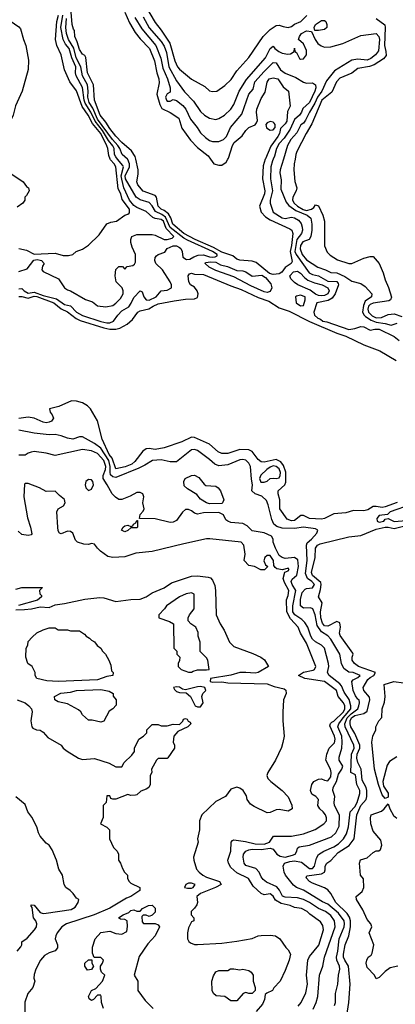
# Model space of a CAD drawing. Header units: inches. Extents: x 1793402 to 1900366, y 320852 to 470679.
# Tile 99 of 256: x 1871475 to 1873957, y 364418 to 370921. Entities that reach past the tile are written whole.
import ezdxf

# ---------------------------------------------------------------- set-up
doc = ezdxf.new("R2010")
doc.units = ezdxf.units.IN
doc.header["$MEASUREMENT"] = 0
doc.layers.add('B8376', color=7, linetype='Continuous')
doc.layers.add('B8377', color=7, linetype='Continuous')

msp = doc.modelspace()

# ---------------------------------------------------------------- linework, layer by layer
at = {"layer": 'B8376', "color": 4}
for points, elevation in [([(1871470, 369143.1), (1871490, 369145.5), (1871505.5, 369130), (1871530, 369115.6), (1871570, 369120.5), (1871630, 369099.5), (1871717.6, 369077.6), (1871770, 369040.3), (1871810.2, 369030.2), (1871850, 368990.3), (1871890, 368967.9), (1872010, 368927.2), (1872050, 368918.3), (1872070, 368918.7), (1872095.1, 368930), (1872122.7, 368970), (1872150, 368998), (1872195.6, 369024.4), (1872212.2, 369047.8), (1872230, 369086.8), (1872270, 369131), (1872283.6, 369123.6), (1872294.9, 369090), (1872310, 369070.6), (1872330, 369068.7), (1872377, 369090), (1872409.7, 369130.3), (1872450, 369135.3), (1872477, 369150), (1872478.7, 369170), (1872469.6, 369190), (1872419.3, 369270), (1872374, 369310), (1872367.3, 369330), (1872369.6, 369350.4), (1872378.6, 369361.4), (1872390, 369371), (1872434, 369386), (1872448.7, 369410), (1872490, 369428.2), (1872510, 369426.7), (1872530, 369417), (1872539.3, 369410), (1872547.7, 369390), (1872553.4, 369353.4), (1872577.3, 369337.3), (1872600.1, 369339.9), (1872624.8, 369355.2), (1872654.1, 369365.9), (1872690, 369367.1), (1872730, 369354.2), (1872750, 369352.8), (1872766.2, 369353.8), (1872779.1, 369360.9), (1872779.6, 369370), (1872749.6, 369390), (1872584, 369464), (1872559.1, 369479.1), (1872469.5, 369549.5), (1872437.7, 369617.7), (1872414.5, 369634.5), (1872373.4, 369653.4), (1872350, 369691.8), (1872330, 369714.7), (1872270, 369731.5), (1872245.1, 369750), (1872174.8, 369870), (1872171.8, 369890), (1872200.5, 369950), (1872200.5, 369970), (1872190, 369997.2), (1872186.9, 370000)], 188), ([(1871470, 369410.2), (1871519, 369398.9), (1871570, 369372.9), (1871710, 369378.8), (1871762.8, 369362.8), (1871796.5, 369363.5), (1871826, 369370), (1871849.1, 369390.9), (1871890, 369404.7), (1871929.1, 369430.9), (1872000.2, 369499.8), (1872050, 369572), (1872076.5, 369583.5), (1872115.3, 369590), (1872169.3, 369630.7), (1872190, 369636), (1872197.5, 369642.5), (1872201.2, 369650), (1872199.6, 369670), (1872153.1, 369733.1), (1872142.4, 369770), (1872124.8, 369804.7), (1872109.3, 369949.3), (1872099.5, 369970), (1872075.5, 369995.5), (1872073.5, 370000)], 196), ([(1871470, 369259.1), (1871524.5, 369275.5), (1871567.8, 369332.2), (1871590, 369336.9), (1871610, 369333.8), (1871619.1, 369330), (1871636, 369310), (1871625.7, 369294.3), (1871621.6, 369270), (1871630, 369259.1), (1871730.3, 369210.3), (1871770, 369151), (1871790, 369136), (1871810, 369131.3), (1871910, 369073.4), (1871957, 369057), (1871990, 369031), (1872043.8, 369023.8), (1872090, 369034), (1872110, 369048.5), (1872140.1, 369079.9), (1872157.6, 369110), (1872158.4, 369130), (1872152.3, 369150), (1872113.2, 369190), (1872105.2, 369230), (1872110, 369272), (1872130, 369292), (1872154, 369290), (1872170, 369274), (1872186, 369290), (1872222, 369298), (1872233.6, 369306.4), (1872239.3, 369320.7), (1872241.2, 369370), (1872218, 369418), (1872209.1, 369449.1), (1872209.2, 369470), (1872215.3, 369490), (1872250, 369501.6), (1872350, 369501.3), (1872370, 369497), (1872430, 369470.4), (1872450, 369470.4), (1872482, 369478), (1872494, 369490), (1872442.3, 369542.3), (1872424.4, 369590), (1872410, 369601.4), (1872370, 369608.3), (1872355.3, 369615.3), (1872310, 369654.7), (1872250, 369681), (1872230, 369694.5), (1872200.3, 369730), (1872163.2, 369810), (1872148.8, 369868.8), (1872146.5, 369890), (1872160.3, 369950), (1872157.2, 369957.2), (1872121.8, 370000)], 192), ([(1873097.7, 370000), (1873084.6, 369955.4), (1873078.7, 369870), (1873094.3, 369790), (1873091.5, 369770), (1873060.3, 369690), (1873070.4, 369650), (1873099.4, 369619.4), (1873130, 369598.9), (1873259.1, 369539.1), (1873272.7, 369530), (1873280.3, 369510), (1873271.8, 369430), (1873261.1, 369390), (1873275.2, 369324.7), (1873267.7, 369310), (1873230, 369283.7), (1873206.5, 369253.5), (1873190, 369242.6), (1873150, 369238.5), (1873125.7, 369245.7), (1873036.6, 369316.6), (1873010, 369327.1), (1872930, 369332), (1872910, 369340.3), (1872882.5, 369362.5), (1872810, 369386.8), (1872756.1, 369416.1), (1872633.6, 369470), (1872560.4, 369510), (1872487.1, 369570), (1872473.2, 369613.2), (1872458.2, 369638.2), (1872430, 369662), (1872409.7, 369670), (1872389.3, 369689.3), (1872378, 369750), (1872370, 369760.7), (1872290, 369788), (1872256.3, 369830), (1872249.7, 369850), (1872258.2, 369901.8), (1872257.7, 369930), (1872242.4, 370000)], 184), ([(1872736.6, 370000), (1872758.8, 369970), (1872790, 369959.5), (1872810, 369961.3), (1872839.3, 369980.7), (1872850.2, 370000)], 184), ([(1873149.2, 370000), (1873144.4, 369990), (1873134, 369950), (1873132.9, 369870), (1873144.9, 369790), (1873130.6, 369730), (1873130.8, 369710), (1873150.8, 369650), (1873210, 369613), (1873230, 369608.7), (1873270, 369617.6), (1873290, 369611.8), (1873316.5, 369596.5), (1873334.4, 369574.4), (1873342.3, 369550), (1873342.7, 369530), (1873336.9, 369510), (1873305.7, 369470), (1873293.7, 369390), (1873302.8, 369370), (1873388.8, 369250), (1873410, 369239), (1873450.2, 369230.2), (1873510, 369194.4), (1873570, 369192), (1873579.5, 369179.5), (1873581.6, 369170), (1873560.3, 369110), (1873538.9, 369081.1), (1873513.1, 369066.9), (1873438.8, 369050), (1873418, 368990), (1873422, 368970), (1873444.7, 368950), (1873463, 368943), (1873478, 368930), (1873504.9, 368924.9), (1873650, 368876), (1873690, 368881), (1873730, 368894), (1873750, 368893.4), (1873790, 368870.6), (1873822.7, 368877.3), (1873850, 368876.1), (1873948.7, 368828.7), (1873982.9, 368802.9)], 188), ([(1873217.3, 370000), (1873196.3, 369930), (1873194, 369910), (1873202.8, 369862.8), (1873201.4, 369801.4), (1873236.4, 369716.4), (1873253.6, 369693.6), (1873300.6, 369660.6), (1873374, 369630), (1873399.3, 369610), (1873406.4, 369570), (1873406.4, 369530), (1873399.3, 369490), (1873387.3, 369470), (1873346.5, 369453.5), (1873330.3, 369430), (1873327.2, 369407.2), (1873341.5, 369370), (1873370, 369335.9), (1873445.7, 369285.7), (1873496, 369270), (1873530, 369250.7), (1873570, 369250.3), (1873624.3, 369224.3), (1873670, 369194.9), (1873730, 369178.8), (1873758.5, 369158.5), (1873801, 369110), (1873798.8, 369090), (1873758.2, 369061.8), (1873746, 369034), (1873740.7, 368990), (1873750.2, 368970.2), (1873760.9, 368960.9), (1873796.9, 368936.9), (1873830, 368922.9), (1873890, 368915.6), (1873930, 368904.2), (1873970, 368916.9)], 192), ([(1873294.4, 370000), (1873288.1, 369968.1), (1873286, 369930), (1873293.2, 369853.2), (1873306.8, 369810), (1873302, 369790), (1873280.3, 369750), (1873276.9, 369730), (1873287.7, 369710), (1873310.2, 369690), (1873347.4, 369667.4), (1873370, 369660.8), (1873404.2, 369670), (1873418.5, 369681.5), (1873430, 369699.1), (1873450, 369691), (1873478.4, 369630), (1873488.4, 369590), (1873488.3, 369428.3), (1873506.2, 369386.2), (1873525.8, 369365.8), (1873575.9, 369335.9), (1873650, 369310.7), (1873670, 369310.8), (1873750, 369346.8), (1873790, 369358), (1873810, 369358), (1873850, 369311.3), (1873877.3, 369250), (1873890, 369202), (1873912.3, 369152.3), (1873930.8, 369089.2), (1873926, 369070), (1873914.7, 369065.3), (1873810, 369048.3), (1873790, 369039.8), (1873779.7, 369030), (1873774.3, 369010), (1873780.6, 368990), (1873805.1, 368965.1), (1873830, 368952.8), (1873866.4, 368953.7), (1873910, 368973.7), (1873950, 368979.3), (1874000.5, 368960.5)], 196), ([(1871409.2, 369910), (1871498, 369850), (1871520.1, 369820.1), (1871534, 369810), (1871538, 369790), (1871520.4, 369759.6), (1871508.7, 369750), (1871508, 369730), (1871495.3, 369710), (1871458, 369682)], 204), ([(1871470, 369092.4), (1871490, 369093), (1871530, 369082.9), (1871570, 369094), (1871587.9, 369092.1), (1871701.3, 369050), (1871750, 369012), (1871791.4, 368991.4), (1871847.2, 368947.2), (1871874.6, 368934.6), (1872030, 368885.2), (1872070, 368877.5), (1872110, 368876.1), (1872137.1, 368882.9), (1872184.5, 368910), (1872219.7, 368940.3), (1872255.1, 368990), (1872270, 368998.7), (1872328.8, 369011.2), (1872357, 369030), (1872390, 369044), (1872494.9, 369065.1), (1872570, 369075.3), (1872630, 369076.9), (1872650, 369087), (1872654.7, 369110), (1872648, 369130), (1872630, 369155.1), (1872602.7, 369170), (1872592.7, 369190), (1872589, 369230), (1872598, 369242), (1872610, 369246.8), (1872630, 369240.4), (1872690, 369237.8), (1872870, 369162.3), (1872938.4, 369138.4), (1873050, 369086.8), (1873122.1, 369062.1), (1873190, 369018.2), (1873256.4, 368996.4), (1873390, 368927.4), (1873570, 368851.7), (1873630.7, 368830.7), (1873750, 368773.7), (1873853.9, 368733.9), (1873962, 368670)], 184), ([(1873970, 367731.8), (1873890, 367704.3), (1873870, 367699.9), (1873830, 367706.3), (1873810, 367704.8), (1873775.3, 367684.7), (1873750, 367677.3), (1873680.5, 367679.5), (1873630, 367663.5), (1873550, 367657.2), (1873490, 367626.6), (1873470, 367622.8), (1873390, 367627.2), (1873350, 367646.3), (1873332.7, 367647.3), (1873290, 367614.5), (1873270, 367611.8), (1873243.3, 367623.3), (1873193.6, 367690), (1873193.3, 367750), (1873182, 367790), (1873182, 367810), (1873226, 367850), (1873233.3, 367866.7), (1873233, 367932.9), (1873217.4, 367977.4), (1873200.5, 368000.5), (1873170, 368015.3), (1873090, 367998.7), (1873070, 368000.9), (1873050, 368016), (1873010, 368069.5), (1872990, 368080.5), (1872930, 368081.3), (1872850, 368056.2), (1872810, 368056.2), (1872787.2, 368067.2), (1872730, 368118.4), (1872630, 368162), (1872610, 368163.7), (1872547.1, 368132.9), (1872430, 368092.6), (1872370, 368083.1), (1872330, 368089.6), (1872310, 368087.3), (1872287.7, 368072.2), (1872236.3, 368003.7), (1872215.1, 367984.9), (1872172.4, 367967.6), (1872110, 367955.6), (1872085.4, 368025.4), (1872066.9, 368050), (1872020.5, 368150), (1871990, 368272.3), (1871943.7, 368350), (1871922.7, 368370), (1871889, 368390), (1871850, 368401.3), (1871816.7, 368403.3), (1871733.7, 368366.3), (1871672, 368350), (1871676, 368330), (1871690.5, 368310.5), (1871697.3, 368290), (1871686, 368270), (1871670, 368262), (1871650, 368258.7), (1871630, 368262.4), (1871570, 368289.6), (1871530, 368295.1), (1871470, 368286.6)], 184), ([(1873556, 364410), (1873561.2, 364430), (1873560.9, 364490), (1873577, 364550), (1873581.2, 364610), (1873591.3, 364650), (1873587.6, 364670), (1873569.7, 364710), (1873568.2, 364730), (1873577.6, 364770), (1873586.2, 364850), (1873618.5, 364930), (1873621.5, 364950), (1873618, 364970), (1873580.8, 365020.8), (1873510, 365079.1), (1873475.2, 365095.2), (1873350, 365171.8), (1873304, 365190), (1873285.1, 365205.1), (1873231.5, 365271.5), (1873222.7, 365290), (1873215.1, 365330), (1873225.2, 365350), (1873258.9, 365361.1), (1873290, 365364.9), (1873336.3, 365356.3), (1873390, 365315.8), (1873410, 365314.9), (1873423.6, 365330), (1873437.1, 365382.9), (1873450, 365406.8), (1873484, 365430), (1873550, 365458.9), (1873581.3, 365478.7), (1873613.6, 365510), (1873635.2, 365544.8), (1873647.3, 365590), (1873658, 365690), (1873690, 365723.1), (1873705.1, 365750), (1873722.9, 365810), (1873722.9, 365830), (1873703, 365870), (1873694.3, 365934.3), (1873663.7, 365950), (1873666.8, 366070), (1873684, 366110), (1873683.5, 366130), (1873625.1, 366250), (1873623.5, 366270), (1873639.2, 366310), (1873664.3, 366335.7), (1873709.7, 366370), (1873717, 366390), (1873721.2, 366410), (1873718, 366430), (1873710, 366434), (1873694.7, 366454.7), (1873677.6, 366490), (1873669, 366550), (1873679, 366561), (1873710, 366576), (1873724, 366590), (1873678, 366610), (1873650, 366612.7), (1873616.6, 366636.6), (1873602, 366670), (1873589.3, 366730), (1873531.6, 366830), (1873511.1, 366851.1), (1873470, 366878.7), (1873440.2, 366920.2), (1873427.3, 366990), (1873413, 367030), (1873395.6, 367035.6), (1873350, 367034.7), (1873329.7, 367049.7), (1873330, 367091.3), (1873342.3, 367137.7), (1873360.6, 367159.4), (1873370, 367164.2), (1873410.7, 367169.3), (1873423.5, 367190), (1873405.6, 367210), (1873376.3, 367230), (1873363.1, 367263.1), (1873373.7, 367350), (1873369.3, 367450), (1873374.8, 367465.2), (1873404, 367490), (1873438, 367530), (1873446, 367550), (1873430, 367558), (1873350, 367569.4), (1873290, 367560.5), (1873210, 367563.5), (1873174.9, 367574.9), (1873155.1, 367590), (1873141, 367621), (1873117.7, 367717.7), (1873105.3, 367745.3), (1873074, 367774), (1873030, 367789.5), (1873009.4, 367810), (1873014, 367850), (1873006.8, 367886.8), (1873000.5, 367970), (1872990, 367992.3), (1872970, 368011.6), (1872950, 368016.9), (1872930, 368014.7), (1872850, 367980.5), (1872790, 367974), (1872765.1, 367985.1), (1872730, 368017), (1872650, 368075.6), (1872630, 368081.6), (1872610, 368079.6), (1872510, 368002), (1872470, 368002), (1872410, 368015.1), (1872352, 368010), (1872302, 367978), (1872261.3, 367958.7), (1872110, 367897.4), (1872090, 367901.3), (1872075.8, 367915.8), (1872071.9, 367931.9), (1872073.6, 367970), (1872064.1, 368010), (1872011.6, 368091.6), (1871970, 368122.6), (1871890, 368166), (1871870, 368166), (1871826, 368150), (1871790, 368156.2), (1871750, 368173.3), (1871710, 368182.4), (1871670, 368179.6), (1871569.6, 368189.6), (1871470, 368209.6)], 188), ([(1873414.3, 364385.7), (1873434.5, 364430), (1873445.1, 364470), (1873455.1, 364610), (1873477, 364670), (1873489.5, 364730), (1873558.7, 364930), (1873554.7, 364970), (1873530, 365005.6), (1873495.1, 365030), (1873450, 365049.7), (1873390, 365091), (1873350, 365111.1), (1873310, 365121.7), (1873230, 365124.7), (1873212.3, 365132.2), (1873191.6, 365171.6), (1873174, 365194), (1873105.3, 365225.3), (1873082.7, 365242.7), (1873070, 365259), (1873057.6, 365290), (1873035.5, 365315.5), (1872970, 365334), (1872957.2, 365350), (1872952.7, 365390), (1872954, 365410), (1872969, 365430), (1872990, 365439.1), (1873010, 365443), (1873070, 365440.9), (1873130, 365448.7), (1873150, 365443), (1873174.3, 365410), (1873196.1, 365396.1), (1873230, 365390.1), (1873277.4, 365402.5), (1873294.5, 365410), (1873306, 365430), (1873309.7, 365450.3), (1873322, 365458), (1873390, 365468.2), (1873535.1, 365524.9), (1873562.9, 365550), (1873586, 365594), (1873588, 365668), (1873555.6, 365730), (1873552, 365750), (1873558, 365790), (1873543.5, 365830), (1873545.4, 365850), (1873567.4, 365890), (1873582.2, 365937.8), (1873604.5, 365970), (1873609.4, 365990), (1873587, 366030), (1873585.1, 366050), (1873603, 366110), (1873606.2, 366150), (1873602.7, 366190), (1873578, 366250), (1873584.2, 366270), (1873611.3, 366310), (1873662.5, 366370), (1873662.5, 366390), (1873652.1, 366432.1), (1873619.3, 366479.3), (1873600.9, 366520.9), (1873590, 366534.3), (1873520.7, 366590), (1873509.3, 366610), (1873518.4, 366650), (1873516.2, 366670), (1873489.4, 366770), (1873470, 366789.4), (1873430, 366812), (1873410, 366829.4), (1873398, 366850), (1873378.7, 366910), (1873359.8, 366939.8), (1873340.1, 366960.1), (1873292.8, 366990), (1873280.3, 367010), (1873279.8, 367050), (1873299.8, 367150), (1873274.4, 367190), (1873267.8, 367210), (1873274.6, 367225.4), (1873306.6, 367253.4), (1873317.4, 367310), (1873312.9, 367352.9), (1873290, 367368), (1873230, 367363.5), (1873210, 367368), (1873190, 367382.9), (1873165.2, 367430), (1873149.2, 367470), (1873149.2, 367490), (1873139, 367510), (1873090, 367531.8), (1873010, 367545.2), (1872978.6, 367578.6), (1872950, 367594), (1872870, 367601.2), (1872849.3, 367609.3), (1872838, 367618), (1872822.7, 367650), (1872790, 367666), (1872690, 367663), (1872650, 367654.5), (1872630, 367660.9), (1872610, 367677.6), (1872590, 367686), (1872570, 367685.6), (1872550, 367669.4), (1872510, 367613.2), (1872490, 367602.7), (1872470, 367599.3), (1872370, 367625.2), (1872266, 367626), (1872270, 367654), (1872290, 367674), (1872298, 367690), (1872288.7, 367730), (1872295.3, 367770), (1872288, 367790), (1872270, 367799), (1872250, 367799), (1872205.2, 367774.8), (1872150, 367752.7), (1872130, 367752.7), (1872107.2, 367767.2), (1872085.2, 367790), (1872054, 367850), (1872026.9, 367890), (1872026.6, 367910), (1872041.7, 367950), (1872044, 367970), (1872030.8, 368010), (1871990, 368055.6), (1871950, 368072.8), (1871890, 368081.6), (1871710, 368042), (1871650, 368057.2), (1871570, 368069.2), (1871550, 368065.2), (1871530, 368059), (1871510, 368046), (1871470, 368045.2)], 192), ([(1873314.2, 364405.8), (1873334, 364430), (1873366, 364494), (1873377.4, 364550), (1873371.2, 364610), (1873379.7, 364710), (1873390, 364734), (1873452.3, 364807.7), (1873482.4, 364910), (1873478.6, 364938.6), (1873462, 364962), (1873392.3, 365012.3), (1873375.3, 365030), (1873338, 365050), (1873290, 365057), (1873262, 365070), (1873202.9, 365082.9), (1873165.1, 365105.1), (1873150, 365133.2), (1873130, 365147), (1873090, 365140.9), (1873070, 365149.2), (1873018.6, 365198.6), (1872986.6, 365250), (1872910, 365287.1), (1872870, 365320.5), (1872854, 365350), (1872851.2, 365370), (1872869.7, 365430), (1872872, 365488), (1872880.1, 365499.9), (1872890, 365504), (1872967.7, 365492.3), (1873030, 365476.8), (1873090, 365475.3), (1873125.1, 365490), (1873152.5, 365527.5), (1873270, 365528.7), (1873350, 365544.9), (1873428.1, 365571.9), (1873484, 365610), (1873501.2, 365630), (1873502.7, 365650), (1873496, 365670), (1873481.2, 365690), (1873457.2, 365710), (1873445.2, 365730), (1873449.2, 365770), (1873431.3, 365791.3), (1873405.1, 365805.1), (1873396, 365830), (1873406, 365870), (1873419, 365890), (1873450, 365904.9), (1873470, 365907.7), (1873490, 365897.3), (1873510, 365893.4), (1873530, 365921), (1873532.1, 365950), (1873527.8, 365970), (1873497, 366030), (1873504.5, 366070), (1873520.5, 366110), (1873555.4, 366144.6), (1873560.4, 366170), (1873555.6, 366190), (1873523.8, 366256.2), (1873528, 366272), (1873537.7, 366282.3), (1873550, 366288.8), (1873613.6, 366350), (1873624.5, 366370), (1873624.2, 366390), (1873615.1, 366410), (1873580.4, 366450), (1873567.3, 366490), (1873490, 366549.7), (1873359, 366570), (1873317, 366590), (1873350, 366611.2), (1873414.4, 366625.6), (1873422, 366630), (1873431.3, 366650), (1873370, 366803.7), (1873331.5, 366870), (1873315.1, 366910), (1873264.9, 366964.9), (1873241, 367010), (1873238, 367090), (1873250, 367118), (1873254, 367150), (1873224.6, 367204.6), (1873216.9, 367230), (1873228, 367272), (1873250, 367281), (1873254.5, 367290), (1873250, 367299), (1873212, 367288), (1873174.6, 367294.6), (1873162, 367302), (1873155.3, 367315.3), (1873153, 367350), (1873130, 367382), (1873110, 367382.4), (1873094.9, 367370), (1873087.9, 367347.9), (1873099.6, 367319.6), (1873114, 367310), (1873091.6, 367288.4), (1873068.4, 367288.4), (1873026, 367310), (1872990, 367315.3), (1872959, 367350), (1872964, 367390), (1872955.3, 367450), (1872938, 367470), (1872731.5, 367491.5), (1872708.7, 367491.3), (1872560.6, 367459.4), (1872350, 367408), (1872242.8, 367397.2), (1872170, 367374), (1872090, 367369.6), (1872056.6, 367376.6), (1872008.7, 367410), (1871988, 367430), (1871970, 367458), (1871950, 367462), (1871930, 367455.3), (1871898, 367458), (1871858, 367470), (1871842.7, 367482.7), (1871825.2, 367530), (1871810, 367540.9), (1871790, 367542), (1871750, 367526), (1871738, 367530), (1871730, 367546), (1871726, 367570), (1871721.2, 367670), (1871729.5, 367690.5), (1871765.2, 367710), (1871774.5, 367730), (1871771.5, 367751.5), (1871738, 367778), (1871710, 367808), (1871650, 367806), (1871606, 367830), (1871530, 367858), (1871510, 367858), (1871507.5, 367852.5), (1871501.6, 367770), (1871525.7, 367630), (1871545.5, 367570), (1871554.4, 367525.6), (1871550, 367518), (1871530, 367515.3), (1871490, 367522), (1871464, 367544)], 196), ([(1874060.8, 367719.2), (1873922, 367670), (1873906, 367654), (1873850, 367646), (1873834, 367626), (1873838, 367610), (1873850, 367602.8), (1873882, 367610), (1873890, 367622), (1873910, 367626), (1873950, 367607.7), (1874110, 367619.6)], 188), ([(1873635.1, 364330), (1873649.5, 364430), (1873657.6, 364550), (1873648.2, 364670), (1873623.1, 364710), (1873615.6, 364730), (1873614.8, 364750), (1873625.1, 364810), (1873649.8, 364870.2), (1873659.8, 364930), (1873660.3, 364970), (1873653.6, 364993.6), (1873638.3, 365018.3), (1873564.2, 365090), (1873531.6, 365150), (1873510, 365174.5), (1873488.2, 365188.2), (1873410, 365218.4), (1873389.3, 365230), (1873367, 365253), (1873372.9, 365267.1), (1873470, 365280.4), (1873489.2, 365290), (1873494.2, 365305.8), (1873493.6, 365330), (1873504.5, 365350), (1873530, 365368.9), (1873578.3, 365421.7), (1873652.5, 365467.5), (1873685.1, 365510), (1873701.8, 365670), (1873729.4, 365730.6), (1873763.5, 365770), (1873769.8, 365790), (1873769.8, 365830), (1873765.3, 365850), (1873739, 365899), (1873731.9, 365971.9), (1873710, 366016), (1873703, 366043), (1873704.8, 366070), (1873721.8, 366110), (1873721.7, 366130), (1873690, 366206), (1873664, 366250), (1873658.3, 366270), (1873659.5, 366290), (1873667.6, 366310), (1873690, 366324.6), (1873750, 366338), (1873770, 366353.4), (1873788.5, 366430), (1873787.1, 366447.1), (1873749.6, 366490), (1873744.2, 366510), (1873776.3, 366563.7), (1873790, 366577.2), (1873814.5, 366590), (1873825.2, 366610), (1873714.5, 366650), (1873687, 366670), (1873672.3, 366690), (1873672.7, 366710), (1873679.3, 366730), (1873676.6, 366736.6), (1873592.9, 366852.9), (1873588.3, 366870), (1873595.8, 366910), (1873590, 366936.9), (1873570, 366947.1), (1873510, 366914.7), (1873490, 366918.3), (1873475.3, 366935.3), (1873465.3, 366970), (1873461.8, 367010), (1873472.8, 367070), (1873448.7, 367110), (1873463.3, 367156.7), (1873467.6, 367190), (1873464.9, 367204.9), (1873409.3, 367249.3), (1873404.1, 367270), (1873427.3, 367370), (1873429.8, 367430), (1873442.6, 367450), (1873460.7, 367459.3), (1873650, 367505), (1873730, 367514.5), (1873830, 367555.5), (1873890, 367568.9), (1873910, 367570.2), (1873950, 367561.4), (1874020.8, 367579.2)], 184), ([(1871450, 367024), (1871505.6, 367025.6), (1871554, 367030), (1871610, 367042.7), (1871670, 367039.3), (1871710, 367057), (1871770, 367064.5), (1871905.8, 367094.2), (1872004, 367104), (1872030, 367102), (1872110, 367079), (1872210, 367092.7), (1872270, 367093.2), (1872310, 367109.3), (1872350, 367136), (1872430, 367169.5), (1872478.5, 367201.4), (1872610, 367244.7), (1872650, 367247.1), (1872719.3, 367239.3), (1872734.9, 367234.9), (1872750, 367219), (1872763.9, 367183.9), (1872769.6, 367150), (1872772.7, 366990), (1872799.3, 366930), (1872825.2, 366890), (1872861.2, 366810), (1872890, 366781.2), (1873015.5, 366735.5), (1873068, 366710), (1873092.5, 366692.5), (1873119, 366650), (1873050, 366610.4), (1873030, 366605), (1872970, 366610.3), (1872930, 366608.6), (1872870, 366592.9), (1872735.3, 366570), (1872733.2, 366550), (1872750, 366545.1), (1872810, 366548.9), (1872850, 366540.7), (1873110, 366535.2), (1873156.4, 366516.4), (1873222, 366502), (1873232.5, 366492.5), (1873235.3, 366470), (1873219, 366430), (1873212.9, 366347.1), (1873212.7, 366290), (1873222, 366190), (1873213.4, 366146.6), (1873204.8, 366115.2), (1873165.2, 366030), (1873114, 365950), (1873109, 365930), (1873114, 365910), (1873134, 365890), (1873209, 365830), (1873250, 365789.2), (1873273.9, 365733.9), (1873274.7, 365710), (1873250, 365692.9), (1873190, 365703.8), (1873170, 365702), (1873130, 365684.7), (1873110, 365682.9), (1873024.1, 365724.1), (1873000.3, 365740.3), (1872978.8, 365770), (1872974.4, 365794.4), (1872951.3, 365830), (1872930, 365844.7), (1872910, 365851.3), (1872870, 365838), (1872835.3, 365790), (1872770, 365758), (1872678, 365670), (1872662, 365630), (1872664, 365570), (1872649.3, 365510.7), (1872653.2, 365490), (1872624, 365390), (1872625.2, 365370), (1872644, 365310), (1872661.2, 365290), (1872686, 365270), (1872710, 365258.7), (1872796, 365230), (1872806.6, 365210), (1872769.2, 365190), (1872669.4, 365150), (1872644.5, 365130), (1872649, 365091), (1872644.7, 365075.3), (1872630, 365052), (1872608, 365030), (1872608, 365010), (1872626, 364990), (1872626, 364970), (1872610, 364962), (1872590, 364922), (1872582.9, 364890), (1872584.5, 364850), (1872591.8, 364831.8), (1872603, 364823), (1872630, 364813.6), (1872650, 364813.3), (1872810, 364822.4), (1872910, 364834.5), (1873010, 364852.3), (1873050, 364869.3), (1873070, 364872.7), (1873130, 364875.1), (1873166, 364870), (1873193.2, 364850), (1873233.2, 364793.2), (1873250, 364778), (1873264, 364750), (1873255.1, 364710), (1873230, 364642), (1873195.3, 364570), (1873154, 364526), (1873146, 364510), (1873108.4, 364491.6), (1873098, 364482), (1873093.2, 364450), (1873080.2, 364419.8), (1873038, 364370)], 204), ([(1871450, 367160.9), (1871490, 367172), (1871626, 367170), (1871606, 367150), (1871608, 367130), (1871618, 367118), (1871618, 367110), (1871592.3, 367087.7), (1871467.5, 367052.5)], 204), ([(1873966.6, 366053.4), (1873918.8, 366021.2), (1873902.8, 365997.2), (1873874.8, 365890), (1873879.8, 365859.8), (1873910, 365812), (1873910, 365786), (1873890, 365778), (1873870, 365802), (1873846, 365870), (1873819.3, 365970), (1873802, 366150), (1873808.7, 366190), (1873828, 366230), (1873828.4, 366251.6), (1873848, 366290), (1873868.7, 366311.3), (1873869.3, 366370), (1873885.6, 366414.4), (1873889.7, 366450), (1873884, 366530), (1873948, 366550), (1874010, 366542)], 176), ([(1871458, 366430), (1871510, 366409.4), (1871536, 366390), (1871552.3, 366370), (1871558, 366350), (1871549.2, 366290), (1871555.3, 366250), (1871562, 366242), (1871586, 366230), (1871610, 366228.7), (1871630, 366215.3), (1871660.2, 366180.2), (1871748, 366130), (1871762, 366110), (1871789.5, 366089.5), (1871864.1, 366044.1), (1871890, 366034), (1871970, 366042), (1872066, 366010), (1872110, 365986), (1872150, 365986), (1872165.4, 366014.6), (1872216.9, 366063.1), (1872232.7, 366087.3), (1872234, 366110), (1872262, 366170), (1872294, 366190), (1872314, 366210), (1872314, 366230), (1872350, 366266), (1872390, 366266), (1872410, 366258), (1872450, 366258), (1872490, 366268), (1872530, 366266), (1872552.7, 366287.3), (1872558, 366302), (1872570, 366306), (1872582, 366302), (1872587.3, 366287.3), (1872602, 366282), (1872606, 366270), (1872586, 366250), (1872520.2, 366219.8), (1872494, 366190), (1872488.7, 366150), (1872498, 366130), (1872498, 366110), (1872454.6, 366045.4), (1872450, 366042), (1872390, 366042), (1872378, 366030), (1872346, 365970), (1872348, 365950), (1872338, 365930), (1872338, 365870), (1872328, 365850), (1872310, 365838), (1872274.6, 365825.4), (1872250, 365802), (1872240.4, 365799.6), (1872210, 365798), (1872190, 365804.7), (1872110, 365774), (1872090, 365774), (1872078, 365778), (1872070, 365794), (1872050, 365794), (1872046, 365750), (1872026, 365730), (1872027.3, 365652.7), (1872008, 365610), (1872050, 365588), (1872068, 365570), (1872068, 365510), (1872094.6, 365454.6), (1872118, 365430), (1872128, 365410), (1872128.7, 365370), (1872142, 365350), (1872154.6, 365314.6), (1872168, 365290), (1872188, 365270), (1872188, 365250), (1872198, 365230), (1872210, 365218), (1872268, 365190), (1872268, 365170), (1872208.7, 365130), (1872181.6, 365118.4), (1872070, 365052.4), (1871966, 365010), (1871784, 364950), (1871752.7, 364930), (1871722.7, 364890), (1871713.2, 364870), (1871709.2, 364850), (1871724, 364810), (1871724, 364790), (1871709.3, 364770.7), (1871670, 364757.3), (1871639.1, 364740.9), (1871612.7, 364710), (1871582, 364650), (1871570, 364614), (1871569, 364590), (1871575.3, 364570), (1871562, 364530), (1871528.7, 364490), (1871508.9, 364431.1), (1871508.7, 364350)], 208), ([(1871458, 364770), (1871482, 364798), (1871488, 364810), (1871488, 364830), (1871524.5, 364855.5), (1871572.7, 364910), (1871585.2, 364930), (1871589, 364950), (1871582, 364970), (1871565.2, 364990), (1871558, 365058), (1871550, 365066), (1871550, 365074), (1871570, 365072), (1871610, 365024.7), (1871630, 365018.8), (1871650, 365020.7), (1871815.5, 365044.5), (1871841.2, 365058.8), (1871862, 365090), (1871866, 365110), (1871850, 365118), (1871828.7, 365150), (1871809.3, 365169.3), (1871779, 365190), (1871769.3, 365210), (1871757.2, 365270), (1871733.2, 365310), (1871717.2, 365370), (1871690, 365438), (1871669.1, 365469.1), (1871650, 365482), (1871610, 365528), (1871599, 365550), (1871589, 365590), (1871554.5, 365654.5), (1871529.4, 365689.4), (1871510, 365738), (1871450, 365788)], 212), ([(1873974, 364670), (1873922, 364658), (1873890, 364635.3), (1873850, 364595.3), (1873830, 364586), (1873819, 364610), (1873770, 364662), (1873764, 364690), (1873768, 364710), (1873778, 364730), (1873796.5, 364743.5), (1873803.2, 364756.8), (1873816, 364810), (1873784, 364890), (1873802, 364930), (1873795.3, 364950), (1873770, 364979), (1873742.5, 365042.5), (1873701.2, 365110), (1873699, 365130), (1873737.2, 365162.8), (1873749.2, 365190), (1873747.3, 365247.3), (1873726, 365270), (1873721.2, 365350), (1873727.9, 365372.1), (1873770, 365386), (1873810, 365420.7), (1873831.1, 365431.1), (1873848.9, 365431.1), (1873859, 365441), (1873868.7, 365470), (1873862, 365502), (1873810, 365562), (1873796, 365610), (1873792.7, 365650), (1873797.2, 365670), (1873865.4, 365694.6), (1873884, 365710), (1873910, 365742), (1873921, 365710), (1873944.7, 365664.7), (1873966.6, 365646.6)], 176), ([(1872028.7, 364390), (1872015.3, 364430), (1872014, 364470), (1872010, 364478), (1871990, 364478), (1871962, 364450), (1871950, 364444), (1871934.6, 364454.6), (1871929.5, 364470.5), (1871949, 364510), (1871977.2, 364522.8), (1872022, 364570), (1872038, 364610), (1872015.3, 364630), (1872008, 364650), (1872008, 364670), (1872022, 364690), (1872028, 364710), (1872010, 364728), (1871967.3, 364727.3), (1871956.4, 364756.4), (1871956.4, 364796.4), (1871974, 364850), (1872010, 364892), (1872070, 364902), (1872110, 364884.7), (1872150, 364882), (1872182, 364898), (1872187.3, 364932.7), (1872186, 364970), (1872170, 364978), (1872140.4, 364980.4), (1872128, 364990), (1872158, 365010), (1872195.3, 365024.7), (1872210, 365038), (1872230, 365042), (1872250, 365034), (1872270, 365034), (1872286, 365050), (1872326, 365070), (1872350, 365072), (1872370, 365054), (1872370, 365026), (1872350, 365006), (1872330, 364998), (1872310, 365006), (1872290, 365006), (1872282, 364998), (1872283.6, 364963.6), (1872292.7, 364952.7), (1872370, 364952), (1872390, 364942), (1872398, 364930), (1872370.5, 364870), (1872322, 364818), (1872265.2, 364734.8), (1872230.8, 364610), (1872254.8, 364570), (1872254.8, 364510), (1872303.4, 364443.4), (1872358, 364390)], 204)]:
    msp.add_lwpolyline(points, dxfattribs=dict(at, elevation=elevation))
for points, elevation in [([(1873010, 369227), (1873074.6, 369234.6), (1873098.8, 369218.8), (1873135.5, 369175.5), (1873140.7, 369150), (1873130, 369125.1), (1873110, 369119.2), (1873090, 369124.8), (1873003.3, 369163.3), (1872890, 369223.8), (1872770, 369263.8), (1872727.1, 369287.1), (1872700.9, 369310), (1872703.6, 369316.4), (1872738, 369322), (1872770, 369319.3), (1872801.5, 369301.5), (1872847.7, 369290), (1872910, 369264.7), (1872950, 369262.2), (1872970, 369256.3)], 184), ([(1873470, 369098), (1873450, 369099.8), (1873430, 369108.6), (1873393.9, 369133.9), (1873312.7, 369170), (1873290, 369184.7), (1873265.6, 369210), (1873259.5, 369230), (1873284.7, 369255.3), (1873310, 369260.5), (1873330, 369248), (1873357.4, 369217.4), (1873379.9, 369199.9), (1873422.6, 369182.6), (1873473.4, 369170), (1873511, 369151), (1873519.6, 369130), (1873510, 369109.8), (1873490, 369100.3)], 184), ([(1873330, 369100.9), (1873304, 369096), (1873298, 369090), (1873302, 369050), (1873330, 369032), (1873350, 369034), (1873362, 369070), (1873361.2, 369090)], 188), ([(1873150, 367974.2), (1873130, 367966.3), (1873108.5, 367950), (1873067.7, 367912.2), (1873060.5, 367890), (1873067.7, 367867.7), (1873090, 367867.7), (1873110, 367873.4), (1873130, 367890.7), (1873150, 367894), (1873170, 367890.6), (1873190, 367896.3), (1873196.4, 367910), (1873198, 367930), (1873190, 367954.3), (1873170, 367971)], 188), ([(1871930, 367885.2), (1871911, 367870), (1871907.3, 367850), (1871911, 367830), (1871930, 367811), (1871950, 367821), (1871962.7, 367850), (1871959.3, 367870), (1871950, 367881.2)], 196), ([(1872730, 367723.7), (1872708.7, 367730), (1872670, 367755.3), (1872644.7, 367784.7), (1872582.9, 367822.9), (1872562.7, 367842.7), (1872559, 367870), (1872568, 367890), (1872609.6, 367910.4), (1872630, 367912.7), (1872658.3, 367898.3), (1872693.7, 367853.7), (1872705.2, 367845.2), (1872770, 367839.3), (1872786.8, 367830), (1872802, 367810), (1872822.8, 367750), (1872816, 367730), (1872810, 367726.6)], 188), ([(1872170, 367538), (1872148.7, 367550), (1872158, 367570), (1872170, 367578), (1872190, 367582), (1872210, 367574), (1872222, 367578), (1872226, 367590), (1872242, 367598), (1872250, 367614), (1872254, 367614), (1872254, 367570), (1872250, 367566), (1872210, 367566), (1872190, 367548)], 192), ([(1872610, 367135.3), (1872574, 367130), (1872530, 367109), (1872444.7, 367050), (1872432, 367030), (1872394, 366990), (1872394, 366970), (1872465.4, 366945.4), (1872492, 366930), (1872494, 366770), (1872514, 366750), (1872514, 366730), (1872534, 366710), (1872531.6, 366688.4), (1872522, 366670), (1872522, 366650), (1872542, 366630), (1872590, 366611), (1872610, 366611.3), (1872620.9, 366619.1), (1872650, 366627.7), (1872710, 366627.3), (1872726, 366630), (1872718, 366690), (1872710, 366706), (1872668.4, 366748.4), (1872668, 366810), (1872655.3, 366850), (1872654.6, 366874.6), (1872638, 366910), (1872606, 366930), (1872588, 366950), (1872588, 366970), (1872598, 366990), (1872628, 367030), (1872627.3, 367127.3)], 208), ([(1871730, 366891.3), (1871790, 366892), (1871810, 366884.7), (1871870, 366884.7), (1871903.6, 366863.6), (1871914, 366850), (1871936.9, 366836.9), (1871950, 366822), (1871970, 366812), (1871987.1, 366787.1), (1872012, 366770), (1872022, 366750), (1872042, 366730), (1872064.7, 366690), (1872076.9, 366656.9), (1872081, 366621), (1872092, 366610), (1872090.7, 366589.3), (1872050, 366584), (1871990, 366560.7), (1871730, 366549.7), (1871655.1, 366555.1), (1871588.7, 366570), (1871578, 366590), (1871578, 366610), (1871558, 366650), (1871528.7, 366670), (1871515.3, 366710), (1871518, 366770), (1871528, 366790), (1871530, 366814), (1871556.4, 366843.6), (1871589.1, 366870.9), (1871630, 366892), (1871670, 366904.7), (1871710, 366904.7)], 204), ([(1872010, 366282), (1871954.6, 366294.6), (1871930, 366295.3), (1871888.9, 366328.9), (1871878, 366350), (1871863.1, 366363.1), (1871790, 366402), (1871730, 366415.3), (1871708, 366430), (1871706, 366450), (1871746.5, 366473.5), (1871810, 366480.5), (1871850, 366490.4), (1872010, 366497.1), (1872065.4, 366485.4), (1872092, 366470), (1872092.7, 366452.7), (1872112, 366430), (1872112.7, 366392.7), (1872091.1, 366368.9), (1872065.4, 366354.6), (1872030, 366288.7)], 204), ([(1872670, 366516), (1872650, 366514.7), (1872570, 366495.1), (1872550, 366499), (1872530, 366512.8), (1872510, 366514.7), (1872491.3, 366510), (1872496.9, 366496.9), (1872510, 366484.7), (1872530, 366478), (1872575.3, 366475.3), (1872604.7, 366450), (1872634, 366390), (1872650, 366382), (1872670, 366382), (1872688, 366410), (1872679, 366450), (1872684, 366470), (1872704, 366490), (1872699, 366510)], 208), ([(1872610, 365217.2), (1872590, 365217.2), (1872572, 365210), (1872564.7, 365190), (1872584, 365184), (1872610, 365186), (1872622, 365190), (1872634, 365210)], 208), ([(1871924, 364644), (1871906, 364670), (1871906, 364690), (1871930, 364712), (1871952.7, 364712.7), (1871952, 364690), (1871962, 364670), (1871950, 364648)], 204), ([(1872930, 364646), (1872950, 364651), (1872990, 364641), (1873004.7, 364630), (1873018, 364610), (1873018, 364570), (1873032, 364530), (1873032, 364510), (1873010, 364488.7), (1872990, 364488.7), (1872970, 364495.3), (1872951.1, 364488.9), (1872910, 364442), (1872870, 364442), (1872830, 364468.7), (1872773.6, 364473.6), (1872755.3, 364490), (1872746, 364510), (1872744, 364570), (1872754.6, 364605.4), (1872770, 364632), (1872790, 364642), (1872850, 364642), (1872868.4, 364651.6), (1872890, 364652)], 204)]:
    msp.add_lwpolyline(points, close=True, dxfattribs=dict(at, elevation=elevation))
at = {"layer": 'B8377', "color": 4}
for points, elevation in [([(1872307, 371010), (1872370, 370903), (1872410, 370853), (1872466.8, 370766.8), (1872501.1, 370650), (1872517.1, 370610), (1872530, 370593.4), (1872610, 370527.7), (1872698.8, 370478.8), (1872730, 370451), (1872750, 370446), (1872778, 370450), (1872830, 370486), (1872873.4, 370526.6), (1872910, 370582.8), (1872989.6, 370670.4), (1873084.5, 370810), (1873130, 370855.5), (1873170, 370883), (1873190, 370885.5), (1873215.6, 370875.6), (1873249.5, 370870.5), (1873270, 370876.3), (1873290, 370890.7), (1873332.7, 370910), (1873371.4, 370948.6)], 196), ([(1872073.5, 370000), (1872063.5, 370023.5), (1872057.6, 370070), (1872050, 370087), (1872010, 370168.4), (1871956.5, 370236.5), (1871928, 370290), (1871887.8, 370347.8), (1871851.4, 370451.4), (1871805.7, 370510), (1871770, 370589), (1871749.6, 370690), (1871720.5, 370750), (1871711.1, 370790), (1871720.8, 370910), (1871731.4, 370950)], 196), ([(1872121.8, 370000), (1872110, 370014.3), (1872101.1, 370030), (1872099.4, 370070), (1872090, 370088), (1872062.6, 370122.6), (1872021.4, 370190), (1871973.6, 370250), (1871944.3, 370310), (1871907.2, 370370), (1871900.5, 370390), (1871890, 370472.7), (1871848.2, 370550), (1871844, 370570), (1871846.2, 370610), (1871818.5, 370670), (1871801, 370730), (1871778.5, 370758.5), (1871762.4, 370790), (1871747.6, 370870), (1871759.3, 370950)], 192), ([(1872242.4, 370000), (1872238.4, 370018.4), (1872214.5, 370054.5), (1872150, 370109.7), (1872110, 370151.6), (1872070, 370203), (1872045.1, 370245.1), (1872007, 370290), (1871969.7, 370390), (1871961.7, 370490), (1871923.1, 370570), (1871912.5, 370672.5), (1871905.2, 370685.2), (1871890, 370694), (1871870, 370724), (1871855.6, 370775.6), (1871839.3, 370810), (1871837.2, 370850), (1871830, 370859), (1871821.1, 370890), (1871814.3, 370970)], 184), ([(1872170.2, 370970.2), (1872200.2, 370900.2), (1872236.9, 370836.9), (1872270, 370794.9), (1872331.7, 370730), (1872366, 370650), (1872381.3, 370570), (1872394.4, 370530), (1872395.9, 370504.1), (1872382, 370430), (1872401.1, 370361.1), (1872414.9, 370334.9), (1872470, 370307.7), (1872527.3, 370270), (1872545.3, 370205.3), (1872604.5, 370124.5), (1872650, 370077.1), (1872721.1, 370021.1), (1872736.6, 370000)], 184), ([(1872290, 370940.5), (1872330, 370866.7), (1872410, 370778), (1872430, 370745.5), (1872444, 370704), (1872460.2, 370610), (1872510, 370516.3), (1872563.9, 370443.9), (1872622.4, 370382.4), (1872670, 370314.8), (1872696, 370290), (1872730, 370270.7), (1872770, 370263), (1872791.6, 370268.4), (1872829, 370290), (1872870, 370330.7), (1872890, 370361), (1872925.6, 370450), (1872973, 370527), (1873098.7, 370670), (1873130, 370730.8), (1873150, 370746), (1873160.7, 370730), (1873187.7, 370710), (1873210, 370700.3), (1873246.6, 370693.4), (1873265.2, 370694.8), (1873288, 370710), (1873290, 370734), (1873294, 370710), (1873303.6, 370703.6), (1873324.9, 370664.9), (1873330, 370661), (1873350, 370662.8), (1873369.2, 370690), (1873370, 370718), (1873350, 370762), (1873318, 370790), (1873324, 370810), (1873337.2, 370830), (1873370, 370847.3), (1873403.6, 370843.6), (1873427.3, 370790), (1873444.7, 370764.7), (1873467.9, 370747.9), (1873490, 370738.8), (1873530, 370742.8), (1873610, 370764.7), (1873730, 370815.8), (1873830, 370828.9), (1873847.6, 370810), (1873851.7, 370790), (1873845.1, 370714.9), (1873827, 370690), (1873794.5, 370665.5), (1873770, 370654.7), (1873710, 370660.5), (1873670, 370654), (1873556, 370584), (1873502.6, 370517.4), (1873471.5, 370450), (1873442.3, 370410), (1873425.6, 370370), (1873389.1, 370310), (1873363.4, 370256.6), (1873350, 370238.4), (1873333.4, 370226.6), (1873305.5, 370174.5), (1873267.4, 370130), (1873244.4, 370090), (1873217.3, 370000)], 192), ([(1871377, 370937), (1871470, 370874), (1871480.2, 370860.2), (1871499.3, 370790), (1871516.2, 370750), (1871533.1, 370653.1), (1871532, 370592), (1871492.2, 370450), (1871447.8, 370352.2), (1871432.8, 370290), (1871418.7, 370261.3), (1871382, 370118), (1871357.2, 370050), (1871355.3, 370030), (1871374, 370010), (1871376.8, 370000)], 204), ([(1872186.9, 370000), (1872151.5, 370031.5), (1872137.6, 370070), (1872124.4, 370090), (1872089, 370129), (1871990, 370263.8), (1871957.2, 370337.2), (1871934.8, 370374.8), (1871925.6, 370410), (1871928.2, 370450), (1871922.3, 370490), (1871889.8, 370550), (1871879.1, 370610), (1871849.1, 370670), (1871832.2, 370732.2), (1871796.5, 370790), (1871783.9, 370830), (1871779.8, 370870), (1871784.5, 370930)], 188), ([(1872235.1, 370935.1), (1872281.7, 370861.7), (1872375.6, 370750), (1872407.2, 370667.2), (1872421.1, 370601.1), (1872452.7, 370530), (1872470.3, 370470), (1872470, 370442), (1872450, 370432.3), (1872439.5, 370410), (1872445.3, 370390), (1872450, 370383.8), (1872470, 370382), (1872490, 370394.8), (1872510, 370388), (1872553.5, 370353.5), (1872572.2, 370330), (1872603.6, 370263.6), (1872648.2, 370210), (1872670, 370174.8), (1872702.3, 370142.3), (1872730, 370123), (1872750, 370116.3), (1872790, 370116.3), (1872821.2, 370130), (1872842, 370150), (1872867.3, 370210), (1872943.3, 370296.7), (1872989.6, 370430), (1873018, 370462), (1873029.6, 370510), (1873090, 370579.3), (1873150, 370638), (1873170, 370637.3), (1873199.1, 370590), (1873230, 370568.8), (1873299.9, 370539.9), (1873350, 370508), (1873370, 370503), (1873410, 370503.8), (1873430, 370490.8), (1873431.5, 370470), (1873425.7, 370450), (1873390, 370375.1), (1873346.3, 370333.7), (1873338, 370310), (1873323.1, 370290), (1873290, 370263), (1873261.2, 370198.8), (1873221.9, 370138.1), (1873190, 370103), (1873171.5, 370070), (1873159.3, 370020.7), (1873149.2, 370000)], 188), ([(1873831, 370930), (1873887.3, 370887.3), (1873891, 370870), (1873885.5, 370750), (1873895.3, 370710), (1873895.6, 370684.4), (1873878.3, 370661.7), (1873816.7, 370623.3), (1873787, 370613), (1873710, 370599.6), (1873670, 370567), (1873590, 370535.1), (1873568.8, 370510), (1873538, 370442), (1873472.2, 370390), (1873406.4, 370233.6), (1873367.4, 370170), (1873306.4, 370050), (1873300.4, 370030), (1873294.4, 370000)], 196), ([(1872850.2, 370000), (1872853.7, 370006.3), (1872880.9, 370090), (1872892.7, 370110), (1872945.6, 370154.4), (1872969.5, 370190), (1872990, 370208), (1873030, 370226.4), (1873040.7, 370239.3), (1873045.7, 370254.3), (1873039.7, 370310), (1873042.9, 370330), (1873070, 370401), (1873097, 370443), (1873109.3, 370509.3), (1873123.7, 370530), (1873150, 370537), (1873181, 370530), (1873216.8, 370476.8), (1873252, 370450), (1873262.8, 370350), (1873244.7, 370315.3), (1873240.3, 370250), (1873230, 370232.3), (1873198, 370202), (1873191.7, 370170), (1873181.1, 370150), (1873134.4, 370085.6), (1873098.2, 370001.8), (1873097.7, 370000)], 184)]:
    msp.add_lwpolyline(points, dxfattribs=dict(at, elevation=elevation))
for points, elevation in [([(1873450, 370849.3), (1873426, 370850), (1873421.2, 370870), (1873429.4, 370890), (1873470, 370915.8), (1873490, 370916.3), (1873497.3, 370910), (1873505.5, 370890), (1873504, 370870), (1873490, 370856)], 192), ([(1873130, 370249.6), (1873110, 370240.9), (1873101.6, 370230), (1873105.8, 370205.8), (1873130, 370190.4), (1873150, 370194), (1873163.7, 370210), (1873162, 370230), (1873157.1, 370237.1), (1873150, 370243.7)], 184)]:
    msp.add_lwpolyline(points, close=True, dxfattribs=dict(at, elevation=elevation))

doc.saveas('drawing.dxf')
